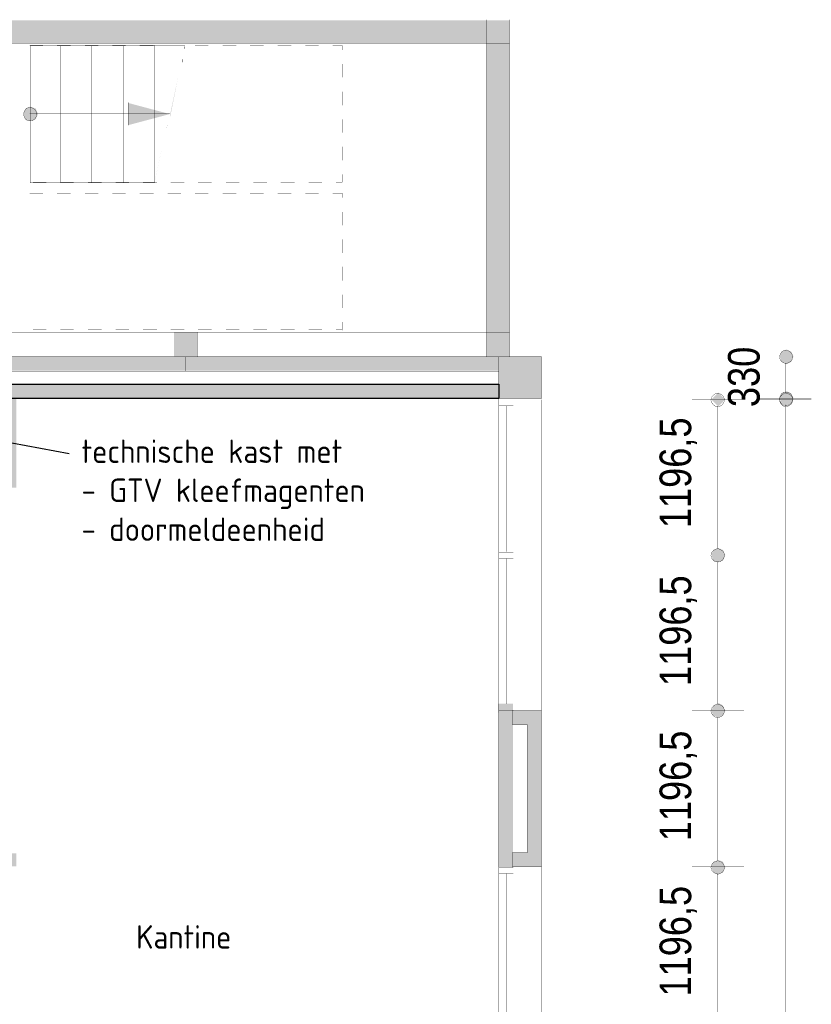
# Model space of a CAD drawing. Header units: millimetres. Extents: x 2 to 82965, y 2 to 46811.
# Tile 17 of 17: x 76874 to 82965, y 39122 to 46698. Entities that reach past the tile are written whole.
import ezdxf

# ---------------------------------------------------------------- set-up
doc = ezdxf.new("R2010")
doc.units = ezdxf.units.MM
for name, color, linetype in [('H', 7, 'Continuous'), ('P', 7, 'Continuous'), ('ruimtebenaming', 1, 'Continuous'), ('T', 7, 'Continuous')]:
    doc.layers.add(name, color=color, linetype=linetype)

msp = doc.modelspace()

# ---------------------------------------------------------------- hatches: boundary and pattern name
msp.add_hatch(color=256).paths.add_polyline_path([(75654.7, 43893.3), (80561.2, 43893.3), (80561.2, 43782.7), (75654.7, 43782.7)])
h = msp.add_hatch(color=256)
h.paths.add_polyline_path([(73340.7, 22525), (71055.2, 22525), (71055.2, 22421.5), (73340.7, 22421.5)])
h.paths.add_polyline_path([(74537, 22525), (75751.1, 22525), (75751.1, 22421.5), (74537, 22421.5)])
h.paths.add_polyline_path([(75751.1, 22525), (75851.1, 22525), (75851.1, 23492), (75751.1, 23492)])
h.paths.add_polyline_path([(80561.2, 22525), (75751.1, 22525), (75751.1, 22421.3), (80561.2, 22421.3)])
h.paths.add_polyline_path([(75751.1, 24391.9), (75851.1, 24391.9), (75851.1, 25938.1), (75751.1, 25938.1)])
h.paths.add_polyline_path([(80111.3, 26695), (75968.9, 26695), (75968.9, 26591.3), (80111.3, 26591.3)])
h.paths.add_polyline_path([(75847.5, 27974.5), (75751.1, 27974.5), (75751.1, 26838), (75847.5, 26838)])
h.paths.add_polyline_path([(75851.1, 30587.6), (75747.5, 30587.6), (75747.5, 28874.4), (75851.1, 28874.4)])
h.paths.add_polyline_path([(80561.2, 29495), (75858, 29495), (75858, 29391.3), (80561.2, 29391.3)])
h.paths.add_polyline_path([(75847.5, 34116.8), (75751.1, 34116.8), (75751.1, 32980.2), (75847.5, 32980.2)])
h.paths.add_polyline_path([(80561.2, 33609.9), (75858, 33609.9), (75858, 33506.2), (80561.2, 33506.2)])
h.paths.add_polyline_path([(75747.5, 38979.5), (75847.5, 38979.5), (75847.5, 35016.7), (75747.5, 35016.7)])
h.paths.add_polyline_path([(78454.3, 37479.9), (78354.3, 37479.9), (78354.3, 36679.9), (78454.3, 36679.9)])
h.paths.add_polyline_path([(80561.2, 36679.9), (75858, 36679.9), (75858, 36576.2), (80561.2, 36576.2)])
h.paths.add_polyline_path([(75847.5, 39879.4), (75747.5, 39879.4), (75747.5, 40282.7), (75847.5, 40282.7)])
h.paths.add_polyline_path([(76847.5, 40182.7), (75747.5, 40182.7), (75747.5, 40282.7), (76847.5, 40282.7)])
h.paths.add_polyline_path([(76747.5, 43782.7), (76847.5, 43782.7), (76847.5, 43096.9), (76747.5, 43096.9)])
edge = h.paths.add_edge_path()
edge.add_line((75847.5, 43162), (75847.5, 43782.7))
edge.add_line((75847.5, 43782.7), (75747.5, 43782.7))
edge.add_line((75747.5, 43782.7), (75747.5, 43082.7))
edge.add_line((75747.5, 43082.7), (75768.2, 43082.7))
at = {"layer": 'H', "linetype": 'Continuous'}
for points in [[(70840.8, 46693), (80643.4, 46693), (80643.4, 46518.1), (70840.8, 46518.1), (70840.8, 46693)], [(80464.8, 44107.7), (80464.8, 46693), (80643.4, 46693), (80643.4, 44107.7), (80464.8, 44107.7), (80464.8, 44107.7)], [(78147.1, 46500.3), (78143.7, 46471.7), (78140.1, 46475.2), (78147.1, 46500.3)], [(78129.3, 46407.3), (78125.9, 46368.1), (78122.2, 46371.7), (78129.3, 46407.3)], [(78097.3, 46278.8), (78033, 45953.9), (78029.3, 45957.5), (78097.3, 46278.8)], [(77015.2, 45971.7), (76997.4, 45932.4), (76954.5, 45918.2), (76918.9, 45932.4), (76900.8, 45971.7), (76918.9, 46014.6), (76954.5, 46029), (76997.4, 46014.6), (77015.2, 45971.7), (77015.2, 45971.7), (77015.2, 45971.7)], [(78029.3, 45971.7), (77708, 45889.7), (77708, 46057.5), (78029.3, 45971.7), (78029.3, 45971.7)], [(77708, 46057.5), (78033, 45971.7), (77708, 46057.5), (77708, 46057.5)], [(78029.3, 45971.7), (77708, 45886), (77708, 45889.7), (78029.3, 45971.7)], [(78011.5, 45896.8), (78004.4, 45860.9), (78004.4, 45864.6), (78011.5, 45896.8)], [(77979.3, 45761.1), (77911.5, 45443.3), (77911.5, 45446.7), (77979.3, 45761.1)], [(78240.1, 44107.7), (78240.1, 44293.3), (78061.5, 44293.3), (78061.5, 44107.7), (78240.1, 44107.7), (78240.1, 44107.7)], [(75747.5, 44107.7), (78147.1, 44107.7), (78147.1, 43996.9), (75747.5, 43996.9), (75747.5, 44107.7)], [(78147.1, 44107.7), (80557.8, 44107.7), (80557.8, 43996.9), (78147.1, 43996.9), (78147.1, 44107.7)], [(80557.8, 44107.7), (80889.8, 44107.7), (80889.8, 43782.7), (80557.8, 43782.7), (80557.8, 44107.7)], [(82827.8, 44107.7), (82810, 44064.8), (82774.2, 44046.9), (82734.9, 44064.8), (82720.7, 44107.7), (82734.9, 44143.3), (82774.2, 44161.1), (82810, 44143.3), (82827.8, 44107.7), (82827.8, 44107.7), (82827.8, 44107.7)], [(82302.9, 43775.5), (82249.4, 43722), (82195.8, 43775.5), (82249.4, 43829.1), (82302.9, 43775.5), (82302.9, 43775.5), (82302.9, 43775.5)], [(82827.8, 43786.2), (82810, 43743.5), (82774.2, 43725.4), (82734.9, 43743.5), (82720.7, 43786.2), (82734.9, 43822), (82774.2, 43839.8), (82810, 43822), (82827.8, 43786.2), (82827.8, 43786.2), (82827.8, 43786.2)], [(82827.8, 43775.5), (82774.2, 43722), (82720.7, 43775.5), (82774.2, 43829.1), (82827.8, 43775.5), (82827.8, 43775.5), (82827.8, 43775.5)], [(82302.9, 42579.2), (82285, 42536.4), (82249.4, 42522.1), (82209.9, 42536.4), (82195.8, 42579.2), (82209.9, 42618.4), (82249.4, 42632.8), (82285, 42618.4), (82302.9, 42579.2), (82302.9, 42579.2), (82302.9, 42579.2)], [(82302.9, 42579.2), (82285, 42536.4), (82249.4, 42522.1), (82209.9, 42536.4), (82195.8, 42579.2), (82209.9, 42618.4), (82249.4, 42632.8), (82285, 42618.4), (82302.9, 42579.2), (82302.9, 42579.2), (82302.9, 42579.2)], [(82302.9, 41379.4), (82285, 41343.6), (82249.4, 41325.8), (82209.9, 41343.6), (82195.8, 41379.4), (82209.9, 41422.1), (82249.4, 41440.2), (82285, 41422.1), (82302.9, 41379.4), (82302.9, 41379.4), (82302.9, 41379.4)], [(82302.9, 41379.4), (82285, 41343.6), (82249.4, 41325.8), (82209.9, 41343.6), (82195.8, 41379.4), (82209.9, 41422.1), (82249.4, 41440.2), (82285, 41422.1), (82302.9, 41379.4), (82302.9, 41379.4), (82302.9, 41379.4)], [(80554.1, 41365), (80668.5, 41365), (80668.5, 41436.5), (80554.1, 41436.5), (80554.1, 41365)], [(80557.8, 41382.9), (80668.5, 41382.9), (80668.5, 40179.5), (80557.8, 40179.5), (80557.8, 41382.9)], [(80668.5, 41272.3), (80668.5, 41382.9), (80889.8, 41382.9), (80889.8, 40179.5), (80668.5, 40179.5), (80668.5, 40290.2), (80779, 40290.2), (80779, 41272.3), (80668.5, 41272.3), (80668.5, 41272.3)], [(82302.9, 40175.8), (82285, 40136.6), (82249.4, 40122.4), (82209.9, 40136.6), (82195.8, 40175.8), (82209.9, 40218.7), (82249.4, 40233.1), (82285, 40218.7), (82302.9, 40175.8), (82302.9, 40175.8), (82302.9, 40175.8)], [(82302.9, 40175.8), (82285, 40136.6), (82249.4, 40122.4), (82209.9, 40136.6), (82195.8, 40175.8), (82209.9, 40218.7), (82249.4, 40233.1), (82285, 40218.7), (82302.9, 40175.8), (82302.9, 40175.8), (82302.9, 40175.8)]]:
    msp.add_hatch(color=256, dxfattribs=at).paths.add_polyline_path(points)

# ---------------------------------------------------------------- linework, layer by layer
msp.add_lwpolyline([(75654.7, 43893.3), (80561.2, 43893.3), (80561.2, 43782.7), (75654.7, 43782.7)], close=True)
at = {"layer": 'P', "const_width": 2.23}
for points in [[(70844.4, 46693), (80643.4, 46693), (80643.4, 46514.4), (70844.4, 46514.4), (70844.4, 46693)], [(80461.2, 46693), (80643.4, 46693)], [(80464.8, 46696.7), (80464.8, 44104)], [(80643.4, 46696.7), (80643.4, 44104)], [(76950.8, 46500.3), (77054.5, 46500.3)], [(76950.8, 46482.5), (76950.8, 46378.8)], [(76954.5, 46496.6), (77190.1, 46496.6), (77190.1, 45443.3), (76954.5, 45443.3), (76954.5, 46496.6)], [(77161.6, 46500.3), (77265.3, 46500.3)], [(77190.1, 46496.6), (77429.4, 46496.6), (77429.4, 45443.3), (77190.1, 45443.3), (77190.1, 46496.6)], [(77375.8, 46500.3), (77479.4, 46500.3)], [(77429.4, 46496.6), (77675.8, 46496.6), (77675.8, 45443.3), (77429.4, 45443.3), (77429.4, 46496.6)], [(77586.5, 46500.3), (77690.2, 46500.3)], [(77675.8, 46496.6), (77911.5, 46496.6), (77911.5, 45443.3), (77675.8, 45443.3), (77675.8, 46496.6)], [(77797.3, 46500.3), (77904.4, 46500.3)], [(77908, 46500.3), (78147.1, 46500.3)], [(78011.5, 46500.3), (78115.2, 46500.3)], [(78222.3, 46500.3), (78325.7, 46500.3)], [(78436.4, 46500.3), (78540.1, 46500.3)], [(78647.2, 46500.3), (78750.7, 46500.3)], [(78858, 46500.3), (78965.1, 46500.3)], [(79072.1, 46500.3), (79175.6, 46500.3)], [(79282.9, 46500.3), (79354.2, 46500.3)], [(79354.2, 46500.3), (79354.2, 46464.4)], [(79354.2, 46357.3), (79354.2, 46253.9)], [(76950.8, 46271.7), (76950.8, 46168)], [(79354.2, 46143.1), (79354.2, 46039.5)], [(76950.8, 46060.9), (76950.8, 45953.9)], [(77708, 46060.9), (77708, 45886)], [(77004.5, 45971.7), (77000.8, 45950.2), (76990.1, 45932.4), (76972.3, 45921.7), (76954.5, 45918.2), (76933, 45921.7), (76918.9, 45932.4), (76908.1, 45950.2), (76904.5, 45971.7), (76908.1, 45989.5), (76918.9, 46007.5), (76933, 46018.2), (76954.5, 46021.7), (76972.3, 46018.2), (76990.1, 46007.5), (77000.8, 45989.5), (77004.5, 45971.7), (77004.5, 45971.7), (77004.5, 45971.7)], [(76950.8, 45975.3), (78029.3, 45975.3)], [(76950.8, 45975.3), (77725.8, 45975.3)], [(79354.2, 45932.4), (79354.2, 45828.9)], [(76950.8, 45846.8), (76950.8, 45743.1)], [(79354.2, 45721.8), (79354.2, 45614.5)], [(76950.8, 45636), (76950.8, 45532.5)], [(79354.2, 45507.4), (79354.2, 45446.7)], [(76975.9, 45446.7), (77079.4, 45446.7)], [(77186.7, 45446.7), (77290.2, 45446.7)], [(77400.9, 45446.7), (77504.4, 45446.7)], [(77611.7, 45446.7), (77715.1, 45446.7)], [(77822.2, 45446.7), (77929.3, 45446.7)], [(78036.6, 45446.7), (78140.1, 45446.7)], [(78247.2, 45446.7), (78350.8, 45446.7)], [(78461.6, 45446.7), (78565, 45446.7)], [(78672.1, 45446.7), (78775.8, 45446.7)], [(78882.9, 45446.7), (78990, 45446.7)], [(79097.1, 45446.7), (79200.7, 45446.7)], [(79307.8, 45446.7), (79354.2, 45446.7)], [(76950.8, 45361.1), (77054.5, 45361.1)], [(76950.8, 45346.7), (76950.8, 45243.2)], [(77161.6, 45361.1), (77265.3, 45361.1)], [(77375.8, 45361.1), (77479.4, 45361.1)], [(77586.5, 45361.1), (77690.2, 45361.1)], [(77797.3, 45361.1), (77904.4, 45361.1)], [(78011.5, 45361.1), (78115.2, 45361.1)], [(78222.3, 45361.1), (78325.7, 45361.1)], [(78436.4, 45361.1), (78540.1, 45361.1)], [(78647.2, 45361.1), (78750.7, 45361.1)], [(78858, 45361.1), (78965.1, 45361.1)], [(79072.1, 45361.1), (79175.6, 45361.1)], [(79282.9, 45361.1), (79354.2, 45361.1)], [(79354.2, 45364.7), (79354.2, 45328.9)], [(79354.2, 45218.1), (79354.2, 45114.7)], [(76950.8, 45136.1), (76950.8, 45029)], [(79354.2, 45007.6), (79354.2, 44903.9)], [(76950.8, 44921.7), (76950.8, 44818.3)], [(79354.2, 44796.8), (79354.2, 44689.7)], [(76950.8, 44711.2), (76950.8, 44607.5)], [(79354.2, 44582.6), (79354.2, 44479)], [(76950.8, 44496.8), (76950.8, 44393.3)], [(79354.2, 44371.9), (79354.2, 44307.7)], [(75651.1, 44293.3), (80643.4, 44293.3)], [(76975.9, 44311.1), (77079.4, 44311.1)], [(77186.7, 44311.1), (77290.2, 44311.1)], [(77400.9, 44311.1), (77504.4, 44311.1)], [(77611.7, 44311.1), (77715.1, 44311.1)], [(77822.2, 44311.1), (77929.3, 44311.1)], [(78036.6, 44311.1), (78140.1, 44311.1)], [(78061.5, 44293.3), (78243.7, 44293.3)], [(78061.5, 44293.3), (78061.5, 44104)], [(78240.1, 44293.3), (78240.1, 44104)], [(78247.2, 44311.1), (78350.8, 44311.1)], [(78461.6, 44311.1), (78565, 44311.1)], [(78672.1, 44311.1), (78775.8, 44311.1)], [(78882.9, 44311.1), (78990, 44311.1)], [(79097.1, 44311.1), (79200.7, 44311.1)], [(79307.8, 44311.1), (79354.2, 44311.1)], [(75751.1, 44104), (78150.8, 44104), (78150.8, 43993.3), (75751.1, 43993.3), (75751.1, 44104)], [(78061.5, 44107.7), (78243.7, 44107.7)], [(78150.8, 44104), (80561.2, 44104), (80561.2, 43993.3), (78150.8, 43993.3), (78150.8, 44104)], [(80461.2, 44107.7), (80643.4, 44107.7)], [(80561.2, 44104), (80889.8, 44104), (80889.8, 43782.7), (80561.2, 43782.7), (80561.2, 44104)], [(82563.6, 44107.7), (82963.5, 44107.7)], [(82820.7, 44104), (82817.1, 44082.6), (82806.4, 44068.4), (82788.5, 44057.7), (82770.7, 44054), (82749.3, 44057.7), (82734.9, 44068.4), (82724.2, 44082.6), (82720.7, 44104), (82724.2, 44121.8), (82734.9, 44139.9), (82749.3, 44150.4), (82770.7, 44154), (82788.5, 44150.4), (82806.4, 44139.9), (82817.1, 44121.8), (82820.7, 44104), (82820.7, 44104), (82820.7, 44104)], [(82767.1, 44057.7), (82767.1, 43825.5)], [(75654.7, 43893.3), (80561.2, 43893.3), (80561.2, 43782.7), (75654.7, 43782.7)], [(82295.8, 43772), (82292.1, 43754.2), (82281.4, 43736.2), (82263.6, 43725.4), (82245.8, 43722), (82224.3, 43725.4), (82209.9, 43736.2), (82195.8, 43754.2), (82192.1, 43772), (82195.8, 43793.5), (82209.9, 43807.6), (82224.3, 43818.4), (82245.8, 43825.5), (82263.6, 43818.4), (82281.4, 43807.6), (82292.1, 43793.5), (82295.8, 43772), (82295.8, 43772), (82295.8, 43772)], [(82563.6, 43786.2), (82963.5, 43786.2)], [(82820.7, 43782.7), (82817.1, 43761.3), (82806.4, 43743.5), (82788.5, 43732.7), (82770.7, 43729.1), (82749.3, 43732.7), (82734.9, 43743.5), (82724.2, 43761.3), (82720.7, 43782.7), (82724.2, 43800.6), (82734.9, 43818.4), (82749.3, 43829.1), (82770.7, 43832.7), (82788.5, 43829.1), (82806.4, 43818.4), (82817.1, 43800.6), (82820.7, 43782.7), (82820.7, 43782.7), (82820.7, 43782.7)], [(82820.7, 43772), (82817.1, 43754.2), (82806.4, 43736.2), (82788.5, 43725.4), (82770.7, 43722), (82749.3, 43725.4), (82734.9, 43736.2), (82724.2, 43754.2), (82720.7, 43772), (82724.2, 43793.5), (82734.9, 43807.6), (82749.3, 43818.4), (82770.7, 43825.5), (82788.5, 43818.4), (82806.4, 43807.6), (82817.1, 43793.5), (82820.7, 43772), (82820.7, 43772), (82820.7, 43772)], [(80561.2, 43782.7), (80671.9, 43782.7), (80671.9, 43729.1), (80561.2, 43729.1), (80561.2, 43782.7)], [(80561.2, 43729.1), (80671.9, 43729.1), (80671.9, 42600.6), (80561.2, 42600.6), (80561.2, 43729.1)], [(80618.5, 43725.4), (80618.5, 42604.3)], [(80889.8, 43775.5), (80889.8, 41382.9)], [(82045.7, 43775.5), (82445.8, 43775.5)], [(82242.1, 43725.4), (82242.1, 42629.2)], [(82563.6, 43775.5), (82963.5, 43775.5)], [(82767.1, 43736.2), (82767.1, 9054.1)], [(80561.2, 42600.6), (80671.9, 42600.6), (80671.9, 42550.6), (80561.2, 42550.6), (80561.2, 42600.6)], [(82045.7, 42579.2), (82445.8, 42579.2)], [(82045.7, 42579.2), (82445.8, 42579.2)], [(82295.8, 42575.7), (82292.1, 42557.9), (82281.4, 42539.9), (82263.6, 42529.1), (82245.8, 42525.7), (82224.3, 42529.1), (82209.9, 42539.9), (82195.8, 42557.9), (82192.1, 42575.7), (82195.8, 42597.2), (82209.9, 42611.3), (82224.3, 42622.1), (82245.8, 42629.2), (82263.6, 42622.1), (82281.4, 42611.3), (82292.1, 42597.2), (82295.8, 42575.7), (82295.8, 42575.7), (82295.8, 42575.7)], [(82295.8, 42575.7), (82292.1, 42557.9), (82281.4, 42539.9), (82263.6, 42529.1), (82245.8, 42525.7), (82224.3, 42529.1), (82209.9, 42539.9), (82195.8, 42557.9), (82192.1, 42575.7), (82195.8, 42597.2), (82209.9, 42611.3), (82224.3, 42622.1), (82245.8, 42629.2), (82263.6, 42622.1), (82281.4, 42611.3), (82292.1, 42597.2), (82295.8, 42575.7), (82295.8, 42575.7), (82295.8, 42575.7)], [(80561.2, 42550.6), (80671.9, 42550.6), (80671.9, 41432.9), (80561.2, 41432.9), (80561.2, 42550.6)], [(80618.5, 42554.3), (80618.5, 41432.9)], [(82242.1, 42529.1), (82242.1, 41432.9)], [(80561.2, 41432.9), (80671.9, 41432.9), (80671.9, 41379.4), (80561.2, 41379.4), (80561.2, 41432.9)], [(80561.2, 41379.4), (80671.9, 41379.4), (80671.9, 40175.8), (80561.2, 40175.8), (80561.2, 41379.4)], [(80664.9, 41382.9), (80889.8, 41382.9)], [(80668.5, 41382.9), (80668.5, 41272.3)], [(80889.8, 41382.9), (80889.8, 40175.8)], [(82045.7, 41382.9), (82445.8, 41382.9)], [(82045.7, 41382.9), (82445.8, 41382.9)], [(82295.8, 41379.4), (82292.1, 41361.4), (82281.4, 41343.6), (82263.6, 41332.9), (82245.8, 41329.4), (82224.3, 41332.9), (82209.9, 41343.6), (82195.8, 41361.4), (82192.1, 41379.4), (82195.8, 41400.9), (82209.9, 41415), (82224.3, 41425.8), (82245.8, 41432.9), (82263.6, 41425.8), (82281.4, 41415), (82292.1, 41400.9), (82295.8, 41379.4), (82295.8, 41379.4), (82295.8, 41379.4)], [(82295.8, 41379.4), (82292.1, 41361.4), (82281.4, 41343.6), (82263.6, 41332.9), (82245.8, 41329.4), (82224.3, 41332.9), (82209.9, 41343.6), (82195.8, 41361.4), (82192.1, 41379.4), (82195.8, 41400.9), (82209.9, 41415), (82224.3, 41425.8), (82245.8, 41432.9), (82263.6, 41425.8), (82281.4, 41415), (82292.1, 41400.9), (82295.8, 41379.4), (82295.8, 41379.4), (82295.8, 41379.4)], [(82242.1, 41332.9), (82242.1, 40229.5)], [(80664.9, 41272.3), (80779, 41272.3)], [(80779, 41275.8), (80779, 40286.6)], [(80664.9, 40290.2), (80779, 40290.2)], [(80668.5, 40290.2), (80668.5, 40175.8)], [(82295.8, 40175.8), (82292.1, 40154.6), (82281.4, 40140.2), (82263.6, 40129.5), (82245.8, 40122.4), (82224.3, 40129.5), (82209.9, 40140.2), (82195.8, 40154.6), (82192.1, 40175.8), (82195.8, 40193.8), (82209.9, 40211.7), (82224.3, 40222.4), (82245.8, 40225.8), (82263.6, 40222.4), (82281.4, 40211.7), (82292.1, 40193.8), (82295.8, 40175.8), (82295.8, 40175.8), (82295.8, 40175.8)], [(82295.8, 40175.8), (82292.1, 40154.6), (82281.4, 40140.2), (82263.6, 40129.5), (82245.8, 40122.4), (82224.3, 40129.5), (82209.9, 40140.2), (82195.8, 40154.6), (82192.1, 40175.8), (82195.8, 40193.8), (82209.9, 40211.7), (82224.3, 40222.4), (82245.8, 40225.8), (82263.6, 40222.4), (82281.4, 40211.7), (82292.1, 40193.8), (82295.8, 40175.8), (82295.8, 40175.8), (82295.8, 40175.8)], [(80561.2, 40175.8), (80671.9, 40175.8), (80671.9, 40125.8), (80561.2, 40125.8), (80561.2, 40175.8)], [(80664.9, 40179.5), (80889.8, 40179.5)], [(80889.8, 40179.5), (80889.8, 37783.2)], [(82045.7, 40179.5), (82445.8, 40179.5)], [(82045.7, 40179.5), (82445.8, 40179.5)], [(80561.2, 40125.8), (80671.9, 40125.8), (80671.9, 39004.6), (80561.2, 39004.6), (80561.2, 40125.8)], [(80618.5, 40129.5), (80618.5, 39004.6)], [(82242.1, 40129.5), (82242.1, 39033.2)]]:
    msp.add_lwpolyline(points, dxfattribs=at)
at = {"layer": 'ruimtebenaming'}
msp.add_line((76370.4, 43526.2), (77253.7, 43359.8), dxfattribs=at)

# ---------------------------------------------------------------- texts
at = {"layer": 'ruimtebenaming', "char_height": 180, "width": 2608.178}
for s, insert, attachment_point in [('{\\Fisocp|c0;technische kast met\\P- GTV kleefmagenten\\P- doormeldeenheid}', (77349.8, 43467.4), 1), ('{\\Fisocp|c0;Kantine}', (78136.2, 39730.9), 2)]:
    msp.add_mtext(s, dxfattribs=dict(at, insert=insert, attachment_point=attachment_point))
at = {"layer": 'T', "char_height": 242.944, "attachment_point": 1, "rotation": 90}
for s, insert in [('{\\fArial Narrow|b0|i0|c0|p18;330}', (82323.7, 43717.3)), ('{\\fArial Narrow|b0|i0|c0|p18;1196,5}', (81797.3, 42786.1)), ('{\\fArial Narrow|b0|i0|c0|p18;1196,5}', (81797.3, 41571.3)), ('{\\fArial Narrow|b0|i0|c0|p18;1196,5}', (81797.3, 40376.9)), ('{\\fArial Narrow|b0|i0|c0|p18;1196,5}', (81797.3, 39182.4))]:
    msp.add_mtext(s, dxfattribs=dict(at, insert=insert))

doc.saveas('drawing.dxf')
